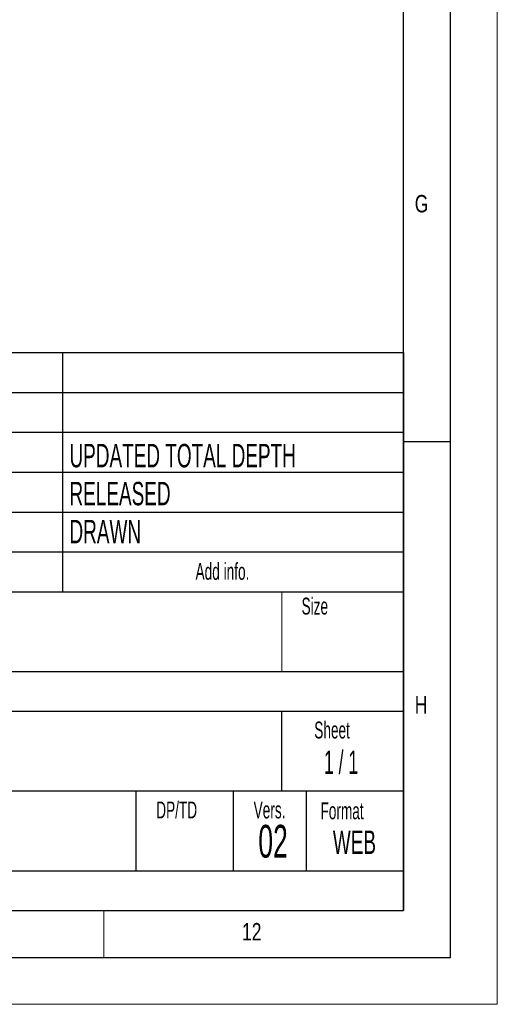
# Model space of a CAD drawing. Header units: millimetres. Extents: x 0 to 594, y 0 to 420.
# Tile 25 of 33: x 543 to 594, y 0 to 105. Entities that reach past the tile are written whole.
import ezdxf

# ---------------------------------------------------------------- set-up
doc = ezdxf.new("R2010")
doc.units = ezdxf.units.MM
doc.layers.add('FORMAT', color=7, linetype='Continuous')
doc.layers.add('SLD-0', color=7, linetype='Continuous')
doc.styles.add('SLDTEXTSTYLE0', font='TXT', dxfattribs={"width": 0.75})
doc.styles.add('SLDTEXTSTYLE1', font='TXT', dxfattribs={"width": 0.605})
doc.styles.add('SLDTEXTSTYLE2', font='TXT', dxfattribs={"width": 0.563})

msp = doc.modelspace()

# ---------------------------------------------------------------- linework, layer by layer
at = {"color": 7, "linetype": 'Continuous', "lineweight": 18}
for p, q in [((594, 0), (594, 420)), ((552, 10), (552, 5)), ((0, 0), (594, 0))]:
    msp.add_line(p, q, dxfattribs=at)
at = {"layer": 'FORMAT'}
for p, q in [((589, 5), (589, 415)), ((584, 10), (584, 410)), ((399.4, 69.5), (584, 69.5)), ((399.4, 69.5), (584, 69.5)), ((399.4, 69.5), (584, 69.5)), ((547.6, 69.5), (547.6, 44)), ((584, 10), (584, 69.5)), ((584, 69.5), (584, 10)), ((399.4, 65.25), (584, 65.25)), ((399.4, 65.25), (584, 65.25)), ((399.4, 61), (584, 61)), ((589, 60), (584, 60)), ((399.4, 56.75), (584, 56.75)), ((399.4, 52.5), (584, 52.5)), ((399.4, 48.25), (584, 48.25)), ((399.4, 44), (584, 44)), ((399.4, 35.5), (584, 35.5)), ((477.4, 31.25), (584, 31.25)), ((571, 22.75), (571, 31.25)), ((477.4, 22.75), (584, 22.75)), ((555.4, 22.75), (555.4, 14.25)), ((565.8, 22.75), (565.8, 14.25)), ((573.6, 22.75), (573.6, 14.25)), ((477.4, 14.25), (584, 14.25)), ((20, 10), (584, 10)), ((399.4, 10), (584, 10)), ((15, 5), (589, 5))]:
    msp.add_line(p, q, dxfattribs=at)
at = {"layer": 'FORMAT', "lineweight": 18}
msp.add_line((571, 35.5), (571, 44), dxfattribs=at)
at = {"layer": 'SLD-0'}
msp.add_line((399.4, 10), (584, 10), dxfattribs=at)

# ---------------------------------------------------------------- texts
at = {"layer": 'FORMAT'}
for s, insert, char_height, attachment_point, style in [('G', (585.185, 86.305), 1.852, 1, 'SLDTEXTSTYLE0'), ('UPDATED TOTAL DEPTH', (548.33, 59.765), 2.5, 1, 'SLDTEXTSTYLE1'), ('RELEASED', (548.33, 55.712), 2.5, 1, 'SLDTEXTSTYLE1'), ('DRAWN', (548.33, 51.659), 2.5, 1, 'SLDTEXTSTYLE1'), ('Add info.', (561.786, 47.067), 1.8, 1, 'SLDTEXTSTYLE1'), ('Size', (573.101, 43.364), 1.8, 1, 'SLDTEXTSTYLE1'), ('H', (585.185, 32.863), 1.852, 1, 'SLDTEXTSTYLE0'), ('Sheet', (574.458, 30.15), 1.8, 1, 'SLDTEXTSTYLE1'), ('1 / 1', (577.319, 27.065), 2.5, 2, 'SLDTEXTSTYLE2'), ('1 MODEL CHARTED', (522.548, 21.416), 5, 2, 'SLDTEXTSTYLE1'), ('DP/TD', (557.586, 21.626), 1.8, 1, 'SLDTEXTSTYLE1'), ('Vers.', (567.986, 21.626), 1.8, 1, 'SLDTEXTSTYLE1'), ('Format', (575.119, 21.532), 1.8, 1, 'SLDTEXTSTYLE1'), ('02', (570.059, 19.136), 3.5, 2, 'SLDTEXTSTYLE1'), ('WEB', (578.747, 18.534), 2.5, 2, 'SLDTEXTSTYLE1'), ('12', (566.756, 8.668), 1.8521, 1, 'SLDTEXTSTYLE0')]:
    msp.add_mtext(s, dxfattribs=dict(at, insert=insert, char_height=char_height, attachment_point=attachment_point, style=style))

doc.saveas('drawing.dxf')
